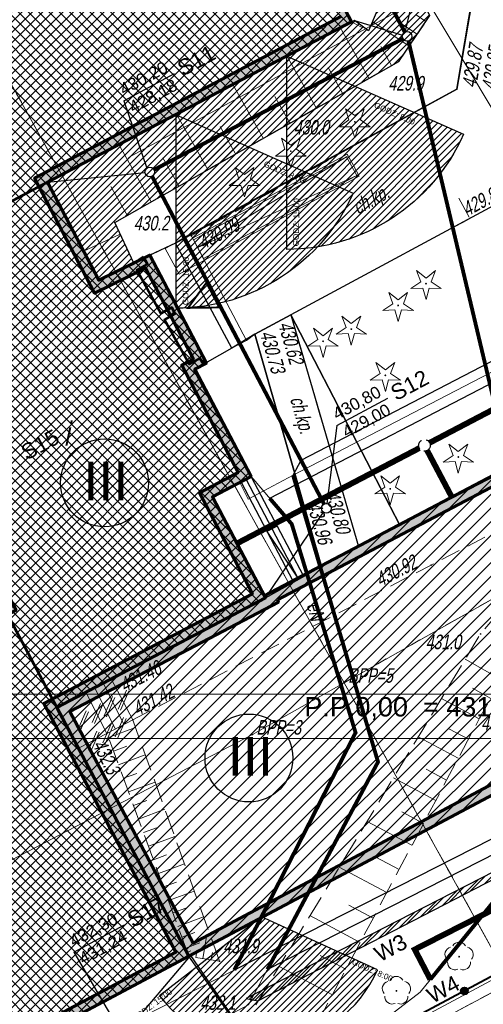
# Model space of a CAD drawing. Header units: metres. Extents: x 7408630 to 7411134, y 5569633 to 5570339.
# Tile 20 of 76: x 7410324 to 7410348, y 5569984 to 5570035. Entities that reach past the tile are written whole.
import ezdxf
from ezdxf.lldxf.tags import DXFTag

# ---------------------------------------------------------------- set-up
doc = ezdxf.new("R2010")
doc.units = ezdxf.units.M
doc.header["$MEASUREMENT"] = 0
for name, pattern in [('1.5_0.5', [2, 1.5, -0.5]), ('218-500', [1, 0.5, -0.5]), ('BUBZ01-500', [1.75, 1.25, -0.5]), ('DASHED', [0.75, 0.5, -0.25]), ('KTCR02-500', [1.5, 1, -0.5]), ('KTJZ01-500', [2, 1.5, -0.5])]:
    doc.linetypes.add(name, pattern=pattern)
for name, color, linetype, true_color in [('0 PZT - BUDYNEK OBJĘTY OPRACOWANIEM HATCH', 7, 'Continuous', 0x0d0d0d), ('1 PZT NASŁONECZNIENIE', 7, 'Continuous', 0xeb7500), ('_01_PZT - demontaże i rozbiórki', 7, 'Continuous', 0xd85c46)]:
    doc.layers.add(name, color=color, linetype=linetype, true_color=true_color)
for name, color, linetype, lineweight, true_color in [('0 PZT - SKARPY', 7, 'Continuous', 30, 0x395530), ('0 PZT - skarpy hatch', 7, 'Continuous', 5, 0x517944), ('_Ins - ele', 7, 'Continuous', 30, 0xb12020), ('_Kan-sanit', 7, 'KANSAN_LINE', 25, 0x624d2d), ('_Woda', 7, 'WODA_LINE', 25, 0x006b8f)]:
    doc.layers.add(name, color=color, linetype=linetype, lineweight=lineweight, true_color=true_color)
for name, color, linetype, lineweight in [('203-Punkt załamania granicy działki nie stabilizowany', 7, 'Continuous', 0), ('217-Granica konturu klasyfikcyjnego', 7, 'Continuous', 0), ('218-Granica użytku', 7, 'Continuous', 0), ('219-Linia granicy', 7, 'Continuous', 0), ('312-Budynek (powierzchnia)', 7, 'Continuous', 0), ('312-Numer ewidencyjny budynku-Atr124', 7, 'Continuous', 0), ('_BPP3-5', 7, 'Continuous', 0), ('_Kan-deszczowa', 82, 'KANSAN_LINE', 25), ('BUBZ01', 7, 'Continuous', 0), ('BUBZ01_1', 7, 'Continuous', 0), ('drzewo iglaste (punkt)', 7, 'Continuous', 0), ('EGBB01', 7, 'Continuous', 0), ('EGBS10', 7, 'Continuous', 0), ('Hatch', 4, 'Continuous', 5), ('KTCR02', 7, 'Continuous', 0), ('KTJZ01', 7, 'Continuous', 0), ('KTOK05_01', 7, 'Continuous', 0), ('KTOK06', 7, 'Continuous', 0), ('mapa krzyze', 7, 'Continuous', 0), ('OBOP01_01', 7, 'Continuous', 0), ('OBOP02_01', 7, 'Continuous', 0), ('Obrys', 2, 'Continuous', 60), ('Opis', 8, 'Continuous', 13), ('przewód elektroenergetyczny (linia)', 7, 'Continuous', 0), ('przewód elektroenergetyczny (linia)-Atr1', 7, 'Continuous', 0), ('przewód wodociągowy (linia)', 7, 'Continuous', 0), ('PTRW02', 7, 'Continuous', 0), ('RTPW01', 7, 'Continuous', 0), ('RTPW02', 7, 'Continuous', 0)]:
    doc.layers.add(name, color=color, linetype=linetype, lineweight=lineweight)
doc.layers.add('_MAPA', color=7, linetype='Continuous')
doc.styles.add('ARIAL', font='tahoma.ttf')
doc.styles.get("Standard").update_dxf_attribs({"font": 'arial.ttf'})
doc.styles.add('Style-WORKING_1250 I 0.20944', font='WORKING_1250.shx', dxfattribs={"oblique": 12})
tags = doc.linetypes.add('FH1_LINE', pattern='A,1,-0.2,["X",Standard,S=0.2,R=0,X=-0.1,Y=-0.1],-0.2', length=1.4).pattern_tags.tags
tags[15:16] = [DXFTag(74, 4), DXFTag(75, 0), DXFTag(340, '0'), DXFTag(46, 1.0), DXFTag(50, 0.0), DXFTag(44, 0.0), DXFTag(45, 0.0)]
tags[4:5] = [DXFTag(74, 4), DXFTag(75, 0), DXFTag(340, '0'), DXFTag(46, 1.0), DXFTag(50, 0.0), DXFTag(44, 0.0), DXFTag(45, 0.0)]
doc.linetypes.add('KANSAN_LINE', pattern='A,0.5,-0.2,["KS",ARIAL,S=0.1,R=0,X=-0.1,Y=-0.05],-0.25', length=0.95)
doc.linetypes.add('WODA_LINE', pattern='A,0.5,-0.2,["W",ARIAL,S=0.1,R=0,X=-0.1,Y=-0.05],-0.25', length=0.95)
pattern_1 = [(45, (0, 0), (-0.1767766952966, 0.1767766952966), [])]

# ---------------------------------------------------------------- blocks, each defined once
blk = doc.blocks.new('203_1')
at = {"layer": '203-Punkt załamania granicy działki nie stabilizowany', "linetype": 'Continuous', "lineweight": 13}
h = blk.add_hatch(color=96, dxfattribs=at)
edge = h.paths.add_edge_path()
edge.add_arc((0, 0), 0.45, 0, 360)
blk = doc.blocks.new('921_1')
at = {"layer": 'drzewo iglaste (punkt)', "linetype": 'Continuous', "lineweight": 13}
h = blk.add_hatch(color=96, dxfattribs=at)
edge = h.paths.add_edge_path()
edge.add_arc((0, 0), 0.45, 0, 360)
at = {"layer": 'drzewo iglaste (punkt)', "color": 96, "linetype": 'Continuous', "lineweight": 13}
for p, q in [((-4.87, 6.71), (-3.01, 0.98)), ((0.01, 3.17), (-4.87, 6.71)), ((4.88, 6.7), (0.01, 3.17)), ((3.02, 0.97), (4.88, 6.7)), ((-3.01, 0.98), (-7.89, -2.56)), ((7.89, -2.57), (3.02, 0.97)), ((-7.89, -2.56), (-1.86, -2.56)), ((-1.86, -2.56), (0, -8.3)), ((0, -8.3), (1.87, -2.57)), ((1.87, -2.57), (7.89, -2.57))]:
    blk.add_line(p, q, dxfattribs=at)
blk = doc.blocks.new('OBOP02_01')
at = {"layer": 'OBOP02_01', "linetype": 'Continuous', "lineweight": 13}
h = blk.add_hatch(color=96, dxfattribs=at)
edge = h.paths.add_edge_path()
edge.add_arc((0, 0), 0.05, 0, 360)
at = {"layer": 'OBOP02_01', "color": 96, "linetype": 'Continuous', "lineweight": 13}
for centre, start, end in [((0, 0.375), 30.1471, 149.8529), ((-0.357, 0.116), 102.1471, 221.8529), ((0.357, 0.116), 318.1471, 77.8529), ((-0.22, -0.303), 174.1472, 293.8529), ((0.22, -0.303), 246.1471, 5.8529)]:
    blk.add_arc(centre, 0.375, start, end, dxfattribs=at)
blk = doc.blocks.new('OBOP01_01')
at = {"layer": 'OBOP01_01', "linetype": 'Continuous', "lineweight": 13}
h = blk.add_hatch(color=96, dxfattribs=at)
edge = h.paths.add_edge_path()
edge.add_arc((0, 0), 0.05, 0, 360)
at = {"layer": 'OBOP01_01', "color": 96, "linetype": 'Continuous', "lineweight": 13, "flags": 128}
blk.add_lwpolyline([(0, -0.829), (-0.167, -0.23), (-0.788, -0.256), (-0.271, 0.088), (-0.487, 0.671), (0, 0.285), (0.487, 0.671), (0.271, 0.088), (0.788, -0.256), (0.167, -0.23), (0, -0.829)], close=True, dxfattribs=at)
blk = doc.blocks.new('RTPW02')
at = {"layer": 'RTPW02', "linetype": 'Continuous', "lineweight": 13}
h = blk.add_hatch(color=7, dxfattribs=at)
edge = h.paths.add_edge_path()
edge.add_arc((0, 0), 0.045, 0, 360)
blk = doc.blocks.new('RTPW01')
at = {"layer": 'RTPW01', "linetype": 'Continuous', "lineweight": 13}
h = blk.add_hatch(color=7, dxfattribs=at)
edge = h.paths.add_edge_path()
edge.add_arc((0, 0), 0.045, 0, 360)
blk = doc.blocks.new('140_2')
at = {"layer": '_BPP3-5', "linetype": 'Continuous', "lineweight": 0}
h = blk.add_hatch(color=1, dxfattribs=at)
edge = h.paths.add_edge_path()
edge.add_arc((0, 0), 0.045, 0, 360)
blk = doc.blocks.new('A$C92b4fa8d')
at = {"layer": 'KTOK05_01', "linetype": 'Continuous', "lineweight": 40}
h = blk.add_hatch(color=7, dxfattribs=at)
edge = h.paths.add_edge_path()
edge.add_arc((146.992, 34.667), 0.17, 0, 360)
at = {"layer": '217-Granica konturu klasyfikcyjnego', "color": 3, "linetype": '1.5_0.5', "lineweight": 13, "flags": 128}
for points in [[(112.67, 101.11), (140.78, 50.59)], [(140.78, 50.59), (210.08, 89.72)], [(140.78, 50.59), (151.52, 31.29)]]:
    blk.add_lwpolyline(points, dxfattribs=at)
at = {"layer": '218-Granica użytku', "color": 7, "linetype": '218-500', "lineweight": 13, "flags": 128}
for points in [[(112.67, 101.11), (140.78, 50.59)], [(140.78, 50.59), (210.08, 89.72)], [(140.78, 50.59), (151.52, 31.29)]]:
    blk.add_lwpolyline(points, dxfattribs=at)
at = {"layer": '219-Linia granicy', "color": 96, "linetype": 'Continuous', "lineweight": 13, "flags": 128}
for points in [[(112.67, 101.11), (140.78, 50.59)], [(140.78, 50.59), (220.82, 95.8)], [(136.04, 47.91), (140.78, 50.59)], [(140.78, 50.59), (151.52, 31.29)], [(80.81, 19.18), (136.04, 47.91)]]:
    blk.add_lwpolyline(points, dxfattribs=at)
at = {"layer": '312-Budynek (powierzchnia)', "color": 7, "linetype": 'Continuous', "lineweight": 53, "flags": 128}
for points in [[(141.16, 84.74), (125.45, 76.45)], [(125.45, 76.45), (114.58, 70.67)], [(128.1, 71.38), (125.45, 76.45)], [(130.41, 72.59), (129.914, 72.244), (128.1, 71.38)], [(114.58, 70.67), (125.93, 49.31)], [(135.97, 61.24), (133.05, 66.76)], [(133.97, 60.19), (135.97, 61.24)], [(136.71, 54.97), (133.97, 60.19)], [(136.71, 54.97), (125.93, 49.31), (132.76, 36.46), (110.85, 24.81), (110.12, 26.08), (106.98, 24.4), (101.68, 34.37), (102.2, 34.65), (98.57, 41.46)]]:
    blk.add_lwpolyline(points, dxfattribs=at)
at = {"layer": 'BUBZ01', "color": 7, "linetype": 'BUBZ01-500', "lineweight": 13}
blk.add_line((134.34, 36.2), (129.85, 48.68), dxfattribs=at)
at = {"layer": 'BUBZ01', "color": 7, "linetype": 'BUBZ01-500', "lineweight": 13, "flags": 128}
for points in [[(139.72, 95.4), (142.89, 86.26), (142.04, 84.27), (141.16, 84.74), (125.45, 76.45), (128.1, 71.38), (129.914, 72.244)], [(139.72, 95.4), (145.21, 85.06), (143.61, 82.69), (139.4, 80.32), (128.92, 74.37), (129.914, 72.244)], [(124.07, 27.08), (136.04, 33.65), (147.83, 53.11), (150.27, 55.97), (153.33, 58.01), (166.71, 64.77)], [(166.71, 64.77), (151.01, 54.43), (147.8, 48.8), (139.36, 32.95), (136.78, 30.24), (127.38, 24.93)], [(134.34, 36.2), (132.76, 36.46), (128.52, 47.97)]]:
    blk.add_lwpolyline(points, dxfattribs=at)
at = {"layer": 'BUBZ01_1', "color": 7, "linetype": 'Continuous', "lineweight": 13}
for p, q in [((144.499, 85.098), (145.005, 84.756)), ((142.249, 84.759), (144.143, 83.48)), ((143.744, 84.634), (144.554, 84.088)), ((140.581, 84.434), (142.056, 81.815)), ((142.667, 83.456), (143.221, 82.471)), ((137.809, 82.971), (139.335, 80.283)), ((139.948, 82.377), (140.695, 81.049)), ((135.027, 81.504), (136.601, 78.731)), ((137.193, 80.872), (137.968, 79.507)), ((132.113, 79.966), (133.737, 77.105)), ((134.369, 79.326), (135.169, 77.918)), ((129.132, 78.393), (130.808, 75.442)), ((131.414, 77.708), (132.24, 76.255)), ((128.722, 76.234), (129.571, 74.74)), ((127.316, 72.88), (129.204, 73.763)), ((147.04, 51.806), (148.907, 50.741)), ((147.407, 50.31), (148.353, 49.771)), ((145.81, 49.775), (147.765, 48.734)), ((129.996, 48.275), (128.598, 47.759)), ((146.195, 48.213), (147.202, 47.677)), ((129.553, 47.314), (128.856, 47.058)), ((144.606, 47.788), (146.675, 46.687)), ((130.502, 46.867), (129.115, 46.356)), ((130.064, 45.909), (129.373, 45.654)), ((145.011, 46.131), (146.077, 45.564)), ((131.009, 45.459), (129.632, 44.952)), ((143.324, 45.673), (145.514, 44.507)), ((130.576, 44.503), (129.89, 44.25)), ((131.515, 44.052), (130.149, 43.548)), ((143.753, 43.919), (144.881, 43.319)), ((141.965, 43.43), (144.283, 42.196)), ((131.088, 43.097), (130.407, 42.847)), ((132.022, 42.644), (130.666, 42.145)), ((131.6, 41.692), (130.924, 41.443)), ((132.528, 41.237), (131.183, 40.741)), ((142.421, 41.577), (143.615, 40.941)), ((140.529, 41.059), (142.982, 39.752)), ((132.111, 40.286), (131.441, 40.039)), ((133.034, 39.829), (131.7, 39.338)), ((132.597, 38.951), (131.933, 38.706)), ((141.015, 39.104), (142.279, 38.431)), ((133.515, 38.492), (132.191, 38.004)), ((139.014, 38.559), (141.611, 37.177)), ((133.058, 37.686), (132.398, 37.443)), ((133.328, 37.147), (132.605, 36.881)), ((133.681, 37.575), (133.478, 36.342)), ((132.863, 36.737), (132.682, 36.671)), ((133.17, 36.709), (133.119, 36.401)), ((133.973, 36.657), (133.909, 36.271)), ((132.852, 36.571), (132.832, 36.448)), ((139.536, 36.502), (140.872, 35.79)), ((137.422, 35.931), (140.169, 34.469))]:
    blk.add_line(p, q, dxfattribs=at)
at = {"layer": 'EGBB01', "color": 7, "linetype": 'Continuous', "lineweight": 53, "flags": 128}
for points in [[(135, 96.41), (141.16, 84.74)], [(133.51, 67.03), (133.32, 67.35), (132.77, 67.04), (131.49, 69.338), (132.05, 69.65), (131.87, 69.972), (131.31, 69.66), (130.059, 71.903), (130.619, 72.215), (130.41, 72.59)], [(133.05, 66.76), (133.51, 67.03)]]:
    blk.add_lwpolyline(points, dxfattribs=at)
at = {"layer": 'EGBS10', "color": 7, "linetype": 'Continuous', "lineweight": 13, "flags": 128}
blk.add_lwpolyline([(127.048, 47.206), (128.52, 47.97), (129.85, 48.68), (128.744, 50.788)], dxfattribs=at)
at = {"layer": 'KTCR02', "color": 7, "linetype": 'KTCR02-500', "lineweight": 13}
for p, q in [((138.02, 69.59), (141.52, 57.63)), ((139.6, 56.59), (136.16, 68.6))]:
    blk.add_line(p, q, dxfattribs=at)
at = {"layer": 'KTCR02', "color": 7, "linetype": 'KTCR02-500', "lineweight": 13, "flags": 128}
for points in [[(150.11, 101.86), (149.16, 96.1), (146.6, 81.25), (132.88, 73.67)], [(135.73, 68.27), (136.16, 68.6), (138.02, 69.59), (149.86, 75.96), (148.75, 80.95), (151.35, 95.77)], [(166.69, 70.68), (155.28, 64.75), (141.52, 57.63), (139.6, 56.59), (136.71, 54.97)], [(129.85, 48.68), (145.28, 56.67), (167.83, 68.35)]]:
    blk.add_lwpolyline(points, dxfattribs=at)
at = {"layer": 'KTJZ01', "color": 7, "linetype": 'KTJZ01-500', "lineweight": 13, "flags": 128}
blk.add_lwpolyline([(195.8, 55.52), (192.61, 55.89), (188.95, 56.22), (163.27, 42.5), (137.92, 28.99), (128.08, 23.3)], dxfattribs=at)
at = {"layer": 'KTOK05_01', "color": 7, "linetype": 'Continuous', "lineweight": 40, "flags": 128}
blk.add_lwpolyline([(176.76, 50.57), (162.86, 43.14), (137.56, 29.63), (127.38, 24.16), (103.72, 10.95), (102.58, 10.34)], dxfattribs=at)
at = {"layer": 'KTOK05_01', "color": 7, "linetype": 'Continuous', "lineweight": 40}
for radius in [0.175, 0.17]:
    blk.add_circle((146.992, 34.667), radius, dxfattribs=at)
at = {"layer": 'KTOK06', "color": 7, "linetype": 'Continuous', "lineweight": 13}
for p, q in [((132.06, 73.3), (134.98, 67.88)), ((132.45, 73.53), (135.355, 68.075)), ((128.328, 50.577), (129.396, 48.452)), ((127.431, 50.098), (128.52, 47.97)), ((127.878, 50.34), (128.941, 48.224))]:
    blk.add_line(p, q, dxfattribs=at)
at = {"layer": 'KTOK06', "color": 7, "linetype": 'Continuous', "lineweight": 13, "flags": 128}
blk.add_lwpolyline([(130.45, 72.53), (132.06, 73.3), (132.84, 73.76), (135.73, 68.27), (134.98, 67.88), (133.51, 67.03), (133.32, 67.35), (132.77, 67.04), (131.49, 69.338), (132.05, 69.65), (131.87, 69.972), (131.31, 69.66), (130.059, 71.903), (130.619, 72.215), (130.45, 72.53)], close=True, dxfattribs=at)
at = {"layer": 'mapa krzyze', "color": 7, "linetype": 'Continuous', "lineweight": 0, "flags": 128}
blk.add_lwpolyline([(-56.064, 50), (200, 50), (200, 178.142)], dxfattribs=at)
at = {"layer": 'przewód elektroenergetyczny (linia)', "color": 1, "linetype": 'Continuous', "lineweight": 13, "flags": 128}
for points in [[(138.14, 61.31), (182.38, 84.29), (165.206, 114.326)], [(-2.082, -27.342), (38.39, -12.34), (86.96, 5.92), (90.9, 14.64), (93.58, 17.43), (98.39, 20.9), (107.03, 21.47), (135.1, 35.75), (141.37, 48.01), (138.07, 58.79), (135.97, 61.24)], [(37.76, -17.14), (95.59, 5.74), (95.19, 13.59), (98.78, 17.42), (107.49, 18.94), (135.84, 33.95), (142.53, 46.5), (138.14, 61.31), (135.82, 60.07), (135.38, 60.93)]]:
    blk.add_lwpolyline(points, dxfattribs=at)
at = {"layer": 'przewód wodociągowy (linia)', "color": 5, "linetype": 'Continuous', "lineweight": 13, "flags": 128}
for points in [[(132.89, 106.17), (156.01, 67.6), (156.76, 66.33), (157.07, 65.8), (168.53, 44.91)], [(156.01, 67.6), (158.68, 55.7), (153.92, 45.96), (144.7, 34.6), (133.57, 26.03), (101.9, 8.89), (39.75, -15.97), (39.53, -16.18), (38.65, -16.4)]]:
    blk.add_lwpolyline(points, dxfattribs=at)
at = {"layer": 'PTRW02', "color": 7, "linetype": 'Continuous', "lineweight": 13, "flags": 128}
blk.add_lwpolyline([(192.61, 55.89), (192.76, 56.48), (188.81, 56.78), (162.95, 43.01), (137.67, 29.47), (137.92, 28.99), (163.27, 42.5), (188.95, 56.22), (192.61, 55.89)], close=True, dxfattribs=at)
at = {"layer": '203-Punkt załamania granicy działki nie stabilizowany', "color": 96, "linetype": 'Continuous', "lineweight": 13, "xscale": 0.1, "yscale": 0.1, "zscale": 0.1}
for p in [(140.78, 50.59), (136.04, 47.91)]:
    blk.add_blockref('203_1', p, dxfattribs=at)
at = {"layer": '_BPP3-5', "color": 1, "linetype": 'Continuous', "lineweight": 0}
for p in [(140.78, 50.59), (136.04, 47.91)]:
    blk.add_blockref('140_2', p, dxfattribs=at)
at = {"layer": 'drzewo iglaste (punkt)', "color": 96, "linetype": 'Continuous', "lineweight": 13, "xscale": 0.1, "yscale": 0.1, "zscale": 0.1}
for p in [(141.33, 79.57), (138.02, 78.05), (135.63, 76.53)]:
    blk.add_blockref('921_1', p, dxfattribs=at)
at = {"layer": 'OBOP01_01', "color": 96, "linetype": 'Continuous', "lineweight": 13}
for p in [(145.01, 71.21), (143.57, 70.08), (141.15, 68.86), (139.69, 68.23), (142.91, 66.47), (146.68, 62.25), (143.16, 60.61)]:
    blk.add_blockref('OBOP01_01', p, dxfattribs=at)
at = {"layer": 'OBOP02_01', "color": 96, "linetype": 'Continuous', "lineweight": 13}
for p in [(146.72, 36.44), (143.48, 34.67)]:
    blk.add_blockref('OBOP02_01', p, dxfattribs=at)
at = {"layer": 'RTPW01', "color": 7, "linetype": 'Continuous', "lineweight": 13}
for p in [(143.61, 82.69), (139.4, 80.32), (128.92, 74.37), (147.83, 53.11), (147.8, 48.8), (128.52, 47.97), (134.34, 36.2)]:
    blk.add_blockref('RTPW01', p, dxfattribs=at)
at = {"layer": 'RTPW02', "color": 7, "linetype": 'Continuous', "lineweight": 13}
for p in [(146.6, 81.25), (132.88, 73.67), (138.02, 69.59), (136.16, 68.6), (141.52, 57.63), (139.6, 56.59), (145.28, 56.67), (128.744, 50.788), (129.85, 48.68)]:
    blk.add_blockref('RTPW02', p, dxfattribs=at)
at = {"layer": '312-Numer ewidencyjny budynku-Atr124', "color": 7, "lineweight": 13, "insert": (126.29, 62.833), "char_height": 1.25, "attachment_point": 7, "line_spacing_factor": 0.6}
blk.add_mtext('\\FWORKING_1250;\\Q12;\\H1x;\\W0.72;i', dxfattribs=at)
at = {"layer": '_BPP3-5', "color": 1, "linetype": 'Continuous', "lineweight": 13, "style": 'Style-WORKING_1250 I 0.20944', "oblique": 12, "width": 0.733333}
for s, p in [(' BPP=5', (140.78, 50.59)), (' BPP=3', (136.04, 47.91))]:
    blk.add_text(s, height=0.75, dxfattribs=at).set_placement(p)
at = {"layer": 'KTCR02', "color": 7, "linetype": 'Continuous', "lineweight": 13, "style": 'Style-WORKING_1250 I 0.20944', "oblique": 12, "width": 0.725}
for rotation, p in [(28.2806, (141.486, 74.764)), (286.3117, (137.976, 65.258))]:
    blk.add_text('ch.kp.', height=0.75, rotation=rotation, dxfattribs=at).set_placement(p)
at = {"layer": 'przewód elektroenergetyczny (linia)-Atr1', "color": 1, "lineweight": 13, "insert": (139.18, 54.723), "char_height": 0.75, "attachment_point": 4, "rotation": 287.021, "line_spacing_factor": 0.6}
blk.add_mtext('\\FWORKING_1250;\\Q12;\\H1x;\\W0.725;eN', dxfattribs=at)
at = {"layer": 'RTPW01', "color": 7, "linetype": 'Continuous', "lineweight": 13, "style": 'Style-WORKING_1250 I 0.20944', "oblique": 12, "width": 0.725}
for s, p in [('429.9', (143.062, 81.185)), ('430.0', (138.175, 78.912)), ('430.2', (129.901, 73.957)), ('431.0', (144.992, 52.325)), ('432.4', (147.86, 48.134)), ('431.9', (134.531, 36.615)), ('432.1', (133.347, 33.694))]:
    blk.add_text(s, height=0.75, dxfattribs=at).set_placement(p)
blk.add_text('432.3', height=0.75, rotation=296.3114, dxfattribs=at).set_placement((127.755, 47.415))
at = {"layer": 'RTPW02', "color": 7, "linetype": 'Continuous', "lineweight": 13, "style": 'Style-WORKING_1250 I 0.20944', "oblique": 12, "width": 0.725}
for s, rotation, p in [('429.87', 80.2189, (147.598, 81.285)), ('429.85', 80.2189, (148.611, 81.165)), ('429.89', 28.2806, (147.14, 74.666)), ('430.99', 28.2806, (133.498, 72.95)), ('430.62', 285.9832, (137.366, 69.12)), ('430.73', 285.9832, (136.421, 68.656)), ('430.80', 285.9832, (139.791, 60.376)), ('430.96', 285.9832, (138.849, 59.817)), ('430.92', 27.3761, (142.648, 55.527)), ('431.46', 27.3761, (129.426, 50.073)), ('431.42', 27.3761, (130.093, 48.856))]:
    blk.add_text(s, height=0.75, rotation=rotation, dxfattribs=at).set_placement(p)

msp = doc.modelspace()

# ---------------------------------------------------------------- hatches: boundary and pattern name
at = {"layer": '0 PZT - BUDYNEK OBJĘTY OPRACOWANIEM HATCH', "linetype": 'Continuous', "lineweight": 13}
h = msp.add_hatch(dxfattribs=at)
h.set_pattern_fill('ANSI37', color=256, scale=3)
h.set_pattern_definition([(45, (0, 0), (-0.265165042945, 0.265165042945), []), (135, (0, 0), (-0.265165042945, -0.265165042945), [])])
h.paths.add_polyline_path([(7410286.94, 5570006.15), (7410280.74, 5570017.93), (7410305.15, 5570030.79), (7410303.45, 5570034.07), (7410314.85, 5570039.96), (7410316.48, 5570036.72), (7410334.99997, 5570046.40998), (7410341.16, 5570034.74), (7410325.45, 5570026.45), (7410328.1, 5570021.38), (7410330.73, 5570022.68), (7410333.65987, 5570017.10024), (7410333.06177, 5570016.78662), (7410335.97294, 5570011.24154), (7410333.96992, 5570010.19015), (7410336.71, 5570004.97), (7410325.92991, 5569999.30995), (7410332.76, 5569986.46), (7410310.85, 5569974.81), (7410310.12, 5569976.08), (7410306.97553, 5569974.40841), (7410301.68, 5569984.37), (7410302.2, 5569984.65), (7410298.57477, 5569991.46254), (7410323.15, 5570004.54), (7410314.58, 5570020.67)])
at = {"layer": '0 PZT - skarpy hatch'}
h = msp.add_hatch(dxfattribs=at)
h.set_pattern_fill('ANSI31', color=256, scale=2)
h.set_pattern_definition(pattern_1)
h.paths.add_polyline_path([(7410329.90168, 5570022.27056), (7410328.92, 5570024.37), (7410343.61, 5570032.69), (7410345.21, 5570035.06), (7410339.72, 5570045.4), (7410342.89, 5570036.26), (7410342.04, 5570034.27), (7410341.32, 5570034.81), (7410325.45, 5570026.45), (7410328.1, 5570021.38)])
at = {"layer": 'Hatch', "linetype": 'Continuous'}
h = msp.add_hatch(dxfattribs=at)
h.set_pattern_fill('ANSI31', color=256, scale=4, style=0)
h.set_pattern_definition([(45, (0, 0), (-0.353553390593, 0.353553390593), [])])
h.paths.add_polyline_path([(7410336.65127, 5570005.08189), (7410348.86493, 5570011.51013), (7410355.64164, 5569998.62673), (7410332.76008, 5569986.45985), (7410325.92991, 5569999.30995), (7410336.71063, 5570004.9688)])
at = {"layer": 'Obrys'}
h = msp.add_hatch(color=256, dxfattribs=at)
h.dxf.hatch_style = 1
h.paths.add_polyline_path([(7410286.94, 5570006.15), (7410280.74, 5570017.93), (7410305.15, 5570030.79), (7410303.45, 5570034.07), (7410314.85, 5570039.96), (7410316.48, 5570036.72), (7410335, 5570046.41), (7410341.16, 5570034.74), (7410325.45, 5570026.45), (7410328.1, 5570021.38), (7410330.73, 5570022.68), (7410333.65987, 5570017.10024), (7410333.06177, 5570016.78662), (7410335.97294, 5570011.24154), (7410333.96992, 5570010.19015), (7410336.71, 5570004.97), (7410325.92991, 5569999.30995), (7410332.76, 5569986.46), (7410310.85, 5569974.81), (7410310.12, 5569976.08), (7410306.97553, 5569974.40841), (7410301.68, 5569984.37), (7410302.2, 5569984.65), (7410298.57477, 5569991.46254), (7410323.15, 5570004.54), (7410314.58, 5570020.67)])
h.paths.add_polyline_path([(7410287.14977, 5570006.82499), (7410281.41524, 5570017.72059), (7410305.82246, 5570030.57913), (7410304.12429, 5570033.85559), (7410314.63048, 5570039.28379), (7410316.26291, 5570036.03897), (7410334.81467, 5570045.8752), (7410340.64118, 5570035.01754), (7410324.77601, 5570026.66009), (7410327.88332, 5570020.71515), (7410330.51415, 5570022.01556), (7410332.98461, 5570017.31073), (7410332.38654, 5570016.99712), (7410335.2978, 5570011.45186), (7410333.29482, 5570010.40048), (7410336.03493, 5570005.18028), (7410325.25254, 5569999.51903), (7410332.08386, 5569986.66677), (7410311.0424, 5569975.47859), (7410310.31243, 5569976.74855), (7410307.18233, 5569975.08461), (7410302.35494, 5569984.16555), (7410302.87513, 5569984.44565), (7410299.25105, 5569991.25603), (7410323.82599, 5570004.33334), (7410314.78804, 5570021.34408)], flags=16)
h = msp.add_hatch(color=256, dxfattribs=at)
h.dxf.hatch_style = 1
h.paths.add_polyline_path([(7410336.65127, 5570005.08189), (7410348.86493, 5570011.51013), (7410355.64164, 5569998.62673), (7410332.75998, 5569986.46003), (7410325.92991, 5569999.30995), (7410336.71063, 5570004.9688)])
h.paths.add_polyline_path([(7410337.32611, 5570004.87205), (7410348.65535, 5570010.8348), (7410354.96631, 5569998.83633), (7410332.96777, 5569987.13441), (7410326.60731, 5569999.10083), (7410337.38573, 5570004.75847)], flags=16)

# ---------------------------------------------------------------- linework, layer by layer
for points in [[(7410334.98, 5570017.88), (7410332.06, 5570023.3), (7410346.6, 5570031.25), (7410350.1, 5570051.95), (7410349.05, 5570053.89), (7410346.35, 5570052.47), (7410342.08, 5570060.52), (7410344.4012, 5570061.81055), (7410344.67098, 5570061.95821), (7410342.3, 5570066.29), (7410341.27401, 5570067.43515), (7410347.9276, 5570071.23155), (7410349.55, 5570068.39), (7410353.2, 5570069.41), (7410361.7978, 5570054.12391), (7410362.72425, 5570054.62932), (7410364.00136, 5570052.28834), (7410353.31, 5570046.59), (7410351.81, 5570048.81), (7410348.75, 5570030.95), (7410349.86, 5570025.96), (7410338.02, 5570019.59), (7410336.16, 5570018.6), (7410334.98, 5570017.88)], [(7410324.98704, 5570058.1397), (7410341.27401, 5570067.43515), (7410342.3, 5570066.29), (7410344.67446, 5570061.95185), (7410342.08, 5570060.52), (7410346.35, 5570052.47), (7410349.05, 5570053.89), (7410350.1, 5570051.95), (7410349.16, 5570046.1), (7410346.6, 5570031.25), (7410332.84, 5570023.76), (7410332.06, 5570023.3), (7410330.73, 5570022.68), (7410328.1, 5570021.38), (7410325.45, 5570026.45), (7410341.16, 5570034.74), (7410335, 5570046.41), (7410332.20208, 5570045.05592), (7410330.88, 5570047.65), (7410330.58, 5570047.59), (7410324.98704, 5570058.1397)], [(7410337.56, 5569979.63), (7410332.81494, 5569986.55123), (7410355.66733, 5569998.57842), (7410352.45118, 5570004.69626), (7410353.77856, 5570005.39488), (7410351.46832, 5570009.86689), (7410365.68567, 5570017.23932), (7410373.72889, 5570002.25085), (7410375.41489, 5570003.13328), (7410376.73, 5570000.56), (7410337.56, 5569979.63), (7410333.18504, 5569985.85521)], [(7410302.6, 5569960.31), (7410337.56, 5569979.63), (7410332.76, 5569986.46), (7410310.85, 5569974.81)]]:
    msp.add_lwpolyline(points)
for points in [[(7410338.02, 5570019.59), (7410343.64872, 5570008.73369), (7410366.69, 5570020.68), (7410360, 5570033.635), (7410353.31, 5570046.59), (7410351.81, 5570048.81), (7410351.35, 5570045.77), (7410348.75, 5570030.95), (7410349.86, 5570025.96)], [(7410339.6, 5570006.59), (7410343.63606, 5570008.7581), (7410338.01999, 5570019.59001), (7410336.16, 5570018.6)], [(7410338.02, 5570019.59), (7410341.52, 5570007.63), (7410339.6, 5570006.59), (7410336.16, 5570018.6)], [(7410336.71, 5570004.97), (7410339.6, 5570006.59), (7410336.16, 5570018.6), (7410334.98, 5570017.88), (7410333.06177, 5570016.78662), (7410335.97294, 5570011.24154), (7410333.97, 5570010.19)]]:
    msp.add_lwpolyline(points, close=True)
for centre in [(7410328.39362, 5570010.91701), (7410335.85937, 5569996.70364)]:
    msp.add_circle(centre, 2.27067)
at = {"layer": '0 PZT - SKARPY'}
msp.add_lwpolyline([(7410329.90168, 5570022.27056), (7410328.92, 5570024.37), (7410343.61, 5570032.69), (7410345.21, 5570035.06), (7410339.72, 5570045.4), (7410342.89, 5570036.26), (7410342.04, 5570034.27), (7410341.32, 5570034.81), (7410325.45, 5570026.45), (7410328.1, 5570021.38)], close=True, dxfattribs=at)
at = {"layer": '_01_PZT - demontaże i rozbiórki', "color": 22, "linetype": 'FH1_LINE', "ltscale": 2, "true_color": 0xd22222, "const_width": 0.2}
for points in [[(7410338.14, 5570011.31), (7410342.53, 5569996.5), (7410336.81643, 5569985.78172)], [(7410357.54253, 5570003.37248), (7410353.92, 5569995.96), (7410345.23584, 5569985.26021)]]:
    msp.add_lwpolyline(points, dxfattribs=at)
at = {"layer": '_Ins - ele'}
for points in [[(7410338.14, 5570011.31), (7410338.55121, 5570012.08703), (7410350.06461, 5570018.06754), (7410360.56064, 5569997.86107), (7410336.81643, 5569985.78172)], [(7410336.93116, 5570010.11865), (7410350.00915, 5570016.91187), (7410359.76652, 5569998.29855), (7410335.1, 5569985.75)]]:
    msp.add_lwpolyline(points, dxfattribs=at)
at = {"layer": '_Kan-deszczowa', "linetype": 'Continuous', "const_width": 0.2}
for points in [[(7410336.14866, 5570048.67646), (7410343.91706, 5570034.20011)], [(7410343.81408, 5570033.8633), (7410330.95578, 5570027.08981)], [(7410348.81993, 5570013.87625), (7410344.10417, 5570033.7395)], [(7410330.85082, 5570026.75195), (7410339.73818, 5570009.82652)]]:
    msp.add_lwpolyline(points, dxfattribs=at)
at = {"layer": '_Kan-deszczowa', "linetype": 'Continuous'}
for points in [[(7410341.32, 5570034.81), (7410343.79619, 5570034.05292)], [(7410325.45, 5570026.45), (7410330.48581, 5570026.94865)], [(7410336.71063, 5570004.9688), (7410339.7141, 5570009.39826)], [(7410332.81695, 5569986.48601), (7410329.49127, 5569982.55745)]]:
    msp.add_lwpolyline(points, dxfattribs=at)
for centre in [(7410344.03527, 5570033.97982), (7410330.73459, 5570026.97329), (7410339.85441, 5570009.60518)]:
    msp.add_circle(centre, 0.25, dxfattribs=at)
at = {"layer": '_Kan-sanit', "linetype": 'DASHED', "const_width": 0.3}
for points in [[(7410345.19787, 5570012.98654), (7410363.63572, 5570022.65051)], [(7410335.22649, 5570007.78042), (7410344.66436, 5570012.71203)], [(7410346.34779, 5570010.17442), (7410345.07066, 5570012.58585)]]:
    msp.add_lwpolyline(points, dxfattribs=at)
at = {"layer": '_Kan-sanit', "linetype": 'DASHED'}
msp.add_circle((7410344.93025, 5570012.85096), 0.3, dxfattribs=at)
at = {"layer": 'Obrys'}
for points in [[(7410335, 5570046.41), (7410341.16, 5570034.74), (7410325.45, 5570026.45), (7410328.1, 5570021.38), (7410330.73, 5570022.68), (7410333.65987, 5570017.10024), (7410333.06177, 5570016.78662), (7410335.97294, 5570011.24154), (7410333.96992, 5570010.19015), (7410336.71, 5570004.97), (7410325.92991, 5569999.30995), (7410332.76, 5569986.46), (7410310.85, 5569974.81)], [(7410340.64118, 5570035.01754), (7410324.77601, 5570026.66009), (7410327.88332, 5570020.71515), (7410330.51415, 5570022.01556), (7410332.98461, 5570017.31073), (7410332.38654, 5570016.99712), (7410335.2978, 5570011.45186), (7410333.29482, 5570010.40048), (7410336.03493, 5570005.18028), (7410325.25254, 5569999.51903), (7410332.08386, 5569986.66677), (7410311.0424, 5569975.47859), (7410310.31243, 5569976.74855), (7410307.18233, 5569975.08461), (7410302.35494, 5569984.16555), (7410302.87513, 5569984.44565), (7410299.25105, 5569991.25603), (7410323.82599, 5570004.33334), (7410314.78804, 5570021.34408), (7410287.14977, 5570006.82499), (7410281.41524, 5570017.72059), (7410305.82246, 5570030.57913), (7410304.12429, 5570033.85559), (7410314.63048, 5570039.28379)]]:
    msp.add_lwpolyline(points, dxfattribs=at)
for points in [[(7410336.65127, 5570005.08189), (7410348.86493, 5570011.51013), (7410355.64164, 5569998.62673), (7410332.76008, 5569986.45985), (7410325.92991, 5569999.30995), (7410336.71063, 5570004.9688)], [(7410337.32611, 5570004.87205), (7410348.65535, 5570010.8348), (7410354.96631, 5569998.83633), (7410332.96777, 5569987.13441), (7410326.60731, 5569999.10083), (7410337.38573, 5570004.75847)]]:
    msp.add_lwpolyline(points, close=True, dxfattribs=at)
at = {"layer": 'Opis', "const_width": 0.1}
msp.add_lwpolyline([(7410333.6595, 5570021.2577), (7410332.71322, 5570019.95518), (7410334.323, 5570019.97967)], close=True, dxfattribs=at)
at = {"layer": 'Opis', "color": 20, "linetype": 'Continuous', "lineweight": 13}
for points in [[(7410329.52464, 5570000.21375), (7410329.09456, 5569999.22481)], [(7410329.64698, 5570000.16055), (7410329.2169, 5569999.17161)], [(7410328.81273, 5569999.87627), (7410328.38266, 5569998.88734)], [(7410328.93507, 5569999.82307), (7410328.50499, 5569998.83414)], [(7410327.44674, 5569999.14447), (7410327.01666, 5569998.15554)], [(7410328.17946, 5569999.52457), (7410327.74938, 5569998.53564)], [(7410328.30179, 5569999.47137), (7410327.87171, 5569998.48244)], [(7410327.56907, 5569999.09127), (7410327.13899, 5569998.10234)], [(7410329.38294, 5569998.79026), (7410328.95286, 5569997.80133)], [(7410329.50528, 5569998.73706), (7410329.0752, 5569997.74812)], [(7410328.73739, 5569998.46988), (7410328.30731, 5569997.48094)], [(7410328.85973, 5569998.41667), (7410328.42965, 5569997.42774)], [(7410328.00139, 5569998.08808), (7410327.57131, 5569997.09914)], [(7410328.12373, 5569998.03487), (7410327.69365, 5569997.04594)]]:
    msp.add_lwpolyline(points, dxfattribs=at)

# ---------------------------------------------------------------- texts
at = {"char_height": 2, "width": 2.0859689, "attachment_point": 1}
for insert in [(7410327.30097, 5570012.00919), (7410334.76673, 5569997.79582)]:
    msp.add_mtext('III', dxfattribs=dict(at, insert=insert))

# ---------------------------------------------------------------- next in the draw order: block references
at = {"layer": '_MAPA'}
msp.add_blockref('A$C92b4fa8d', (7410200, 5569950), dxfattribs=at)

# ---------------------------------------------------------------- next in the draw order: hatches: boundary and pattern name
at = {"layer": '0 PZT - BUDYNEK OBJĘTY OPRACOWANIEM HATCH'}
h = msp.add_hatch(dxfattribs=at)
h.set_pattern_fill('ANSI32', color=256)
h.set_pattern_definition([(45, (-0.85284, 0.743), (-0.265165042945, 0.265165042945), []), (45, (-0.67606, 0.743), (-0.265165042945, 0.265165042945), [])])
h.paths.add_polyline_path([(7410336.32285, 5569984.15354), (7410361.48554, 5569997.14168), (7410361.34793, 5569997.40826), (7410335.71907, 5569984.28084)])
at = {"layer": '1 PZT NASŁONECZNIENIE'}
h = msp.add_hatch(dxfattribs=at)
h.set_pattern_fill('ANSI31', color=256, scale=2)
h.set_pattern_definition(pattern_1)
edge = h.paths.add_edge_path()
edge.add_line((7410337.81346, 5570022.97425), (7410337.81346, 5570032.96283))
edge.add_line((7410337.81346, 5570032.96283), (7410346.9475, 5570028.92306))
edge.add_arc((7410337.80486, 5570032.97425), 10, 270, 336.101447, ccw=False)
h = msp.add_hatch(dxfattribs=at)
h.set_pattern_fill('ANSI31', color=256, scale=2)
h.set_pattern_definition(pattern_1)
edge = h.paths.add_edge_path()
edge.add_line((7410332.10447, 5570019.9418), (7410332.10447, 5570029.93038))
edge.add_line((7410332.10447, 5570029.93038), (7410341.23851, 5570025.89062))
edge.add_arc((7410332.09587, 5570029.9418), 10, 270, 336.101447, ccw=False)
h = msp.add_hatch(dxfattribs=at)
h.set_pattern_fill('ANSI31', color=256, scale=2)
h.set_pattern_definition(pattern_1)
edge = h.paths.add_edge_path()
edge.add_line((7410336.49076, 5569988.48581), (7410331.23133, 5569984.41887))
edge.add_arc((7410336.47261, 5569988.43392), 6.6024, 217.453719, 336.141346)
edge.add_line((7410342.51081, 5569985.76337), (7410336.50463, 5569988.49654))

# ---------------------------------------------------------------- next in the draw order: linework, layer by layer
at = {"color": 84}
for p, q in [((7410344.97425, 5570038.642), (7410343.91706, 5570034.20011)), ((7410329.38766, 5570030.65615), (7410332.01373, 5570032.06708)), ((7410329.38766, 5570030.65615), (7410330.58386, 5570027.17273)), ((7410340.40712, 5570013.88593), (7410343.03319, 5570015.29685)), ((7410340.40712, 5570013.88593), (7410339.87629, 5570009.85422)), ((7410326.80004, 5569986.67159), (7410329.42611, 5569988.08251)), ((7410326.80004, 5569986.67159), (7410329.32974, 5569982.36664))]:
    msp.add_line(p, q, dxfattribs=at)
for points in [[(7410335.44872, 5570010.94927), (7410338.1278, 5570005.85901)], [(7410335.7142, 5570011.08899), (7410338.39328, 5570005.99874)], [(7410335.97967, 5570011.22872), (7410338.65875, 5570006.13846)], [(7410337.31921, 5570008.68359), (7410336.78826, 5570008.40414), (7410338.42789, 5570005.93297)]]:
    msp.add_lwpolyline(points)
msp.add_lwpolyline([(7410336.32285, 5569984.15354), (7410361.48554, 5569997.14168), (7410361.34793, 5569997.40826), (7410335.71907, 5569984.28084)], close=True)
at = {"layer": '1 PZT NASŁONECZNIENIE', "elevation": 0}
for points in [[(7410337.81346, 5570022.97425), (7410337.81346, 5570032.96283), (7410346.9475, 5570028.92306, -0.29669505), (7410337.80486, 5570022.97425, -0.99930389)], [(7410332.10447, 5570019.9418), (7410332.10447, 5570029.93038), (7410341.23851, 5570025.89062, -0.29669505), (7410332.09587, 5570019.9418, -0.99930389)], [(7410336.49076, 5569988.48581), (7410331.23133, 5569984.41887, 0.56974026), (7410342.51081, 5569985.76337), (7410336.50463, 5569988.49654)]]:
    msp.add_lwpolyline(points, format="xyb", dxfattribs=at)
at = {"layer": '219-Linia granicy'}
for points in [[(7410329.6354, 5570027.72252), (7410344.5154, 5570035.80252)], [(7410332.94479, 5570023.55586), (7410340.94184, 5570027.89834)], [(7410332.99251, 5570023.46798), (7410340.98956, 5570027.81046)], [(7410340.90168, 5570027.76274), (7410333.20942, 5570023.0737), (7410341.42659, 5570026.79607)], [(7410341.42659, 5570026.79607), (7410340.90168, 5570027.76274)], [(7410341.24548, 5570027.33915), (7410340.94184, 5570027.89834)], [(7410341.56219, 5570026.75591), (7410341.27533, 5570027.28419)], [(7410333.51742, 5570022.5013), (7410341.51447, 5570026.84378)], [(7410333.56514, 5570022.41342), (7410341.56219, 5570026.75591)], [(7410347.23544, 5570024.64863), (7410346.71052, 5570025.6153)]]:
    msp.add_lwpolyline(points, dxfattribs=at)
msp.add_lwpolyline([(7410331.53315, 5570023.02253), (7410332.8537, 5570023.73397), (7410333.56514, 5570022.41342), (7410332.24459, 5570021.70198)], close=True, dxfattribs=at)
at = {"layer": '219-Linia granicy', "elevation": 0}
msp.add_lwpolyline([(7410165.26831, 5569997.71524), (7410493.74317, 5569997.71524)], dxfattribs=at)
at = {"layer": '_01_PZT - demontaże i rozbiórki', "color": 22, "linetype": 'FH1_LINE', "ltscale": 2, "true_color": 0xd22222, "const_width": 0.2}
msp.add_lwpolyline([(7410335.1, 5569985.75), (7410341.37, 5569998.01), (7410338.07, 5570008.79), (7410336.93116, 5570010.11865)], dxfattribs=at)
at = {"layer": '_Woda', "linetype": 'Continuous', "lineweight": 35, "ltscale": 3, "const_width": 0.3}
msp.add_lwpolyline([(7410358.68, 5570005.7), (7410363.38346, 5569996.45977), (7410344.42843, 5569986.81128), (7410345.23584, 5569985.26021)], dxfattribs=at)

# ---------------------------------------------------------------- next in the draw order: texts
at = {"insert": (7410338.71883, 5569999.84924), "char_height": 1, "width": 25.812396, "attachment_point": 1}
msp.add_mtext('P.P.0,00  = 431,45', dxfattribs=at)
at = {"layer": '1 PZT NASŁONECZNIENIE', "color": 0, "char_height": 0.3, "width": 3.6381135, "attachment_point": 1}
for s, insert, rotation in [('GODZ: 8:00', (7410342.41774, 5570030.59049, 0), 335.986166), ('GODZ: 8:00', (7410336.70875, 5570027.55804, 0), 335.986166), ('GODZ: 15:00', (7410338.13123, 5570023.13576, 0), 89.030366), ('GODZ: 15:00', (7410332.42224, 5570020.10331, 0), 89.030366), ('GODZ: 8:00', (7410341.26786, 5569986.32899), 335.986166), ('GODZ: 15:00', (7410329.7551, 5569983.28801, 0), 37.26187)]:
    msp.add_mtext(s, dxfattribs=dict(at, insert=insert, rotation=rotation))
at = {"layer": '_Kan-deszczowa', "color": 142}
for s, p in [('W3', (7410342.62271, 5569986.1378)), ('W4', (7410345.33831, 5569983.99232))]:
    msp.add_text(s, height=0.8125, rotation=28.197993, dxfattribs=at).set_placement(p)
at = {"layer": '_Kan-deszczowa', "linetype": 'Continuous', "attachment_point": 1, "rotation": 28.197993}
for s, insert, char_height, width in [('S11', (7410332.05928, 5570032.61694), 0.8125, 5.9119344), ('430,20\\P428,18', (7410329.0885, 5570031.46769), 0.625, 4.5476419), ('S12', (7410343.07874, 5570015.84671), 0.8125, 5.9119344), ('430,80\\P429,00', (7410340.10796, 5570014.69746), 0.625, 4.5476419), ('S15', (7410323.98006, 5570012.77757), 0.8125, 5.9119344), ('S17', (7410329.47166, 5569988.63237), 0.8125, 5.9119344), ('432,30\\P431,24', (7410326.50087, 5569987.48312), 0.625, 4.5476419)]:
    msp.add_mtext(s, dxfattribs=dict(at, insert=insert, char_height=char_height, width=width))

doc.saveas('drawing.dxf')
